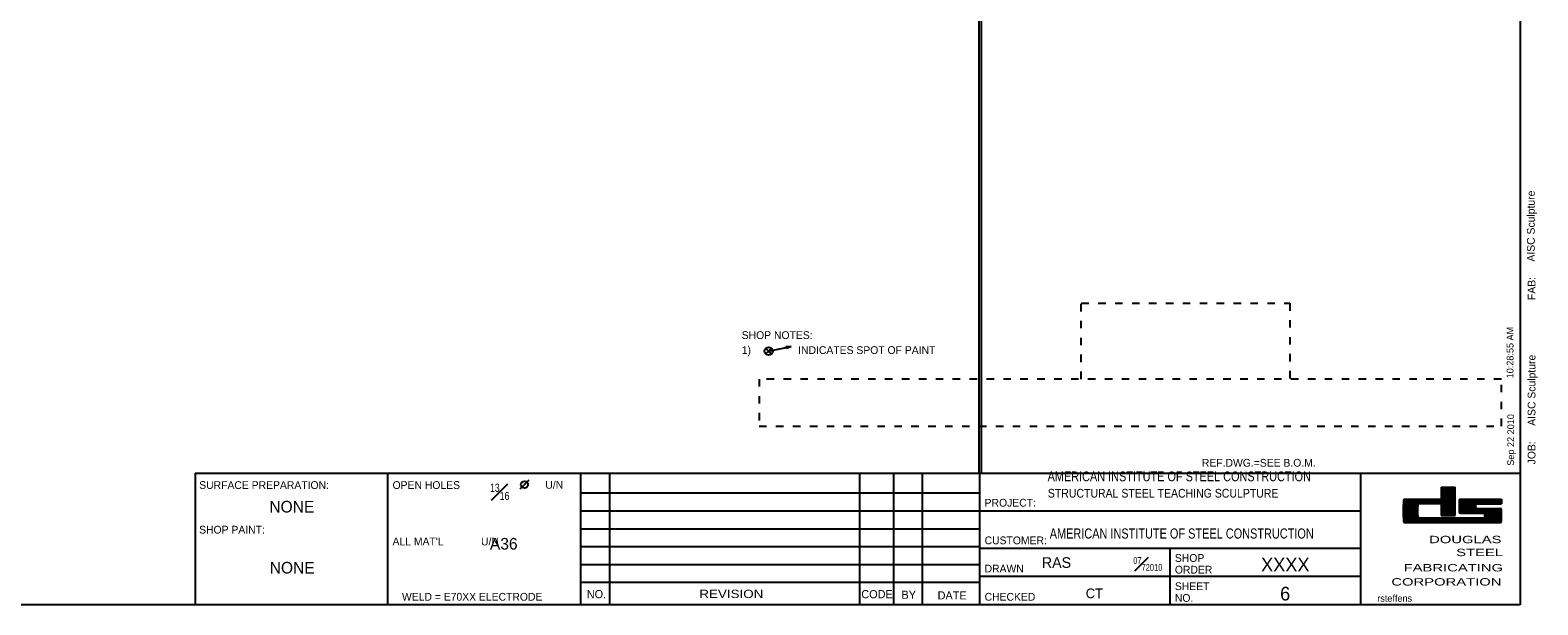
# Model space of a CAD drawing. Header units: inches. Extents: x -17.2 to 17.5, y -11.2 to 11.2.
# Tile 2 of 4: x -2.6 to 17.5, y -11.2 to -3.6. Entities that reach past the tile are written whole.
import ezdxf
from ezdxf.enums import TextEntityAlignment as Align

# ---------------------------------------------------------------- set-up
doc = ezdxf.new("R2010")
doc.units = ezdxf.units.IN
doc.header["$LTSCALE"] = 2.5
doc.header["$MEASUREMENT"] = 0
doc.linetypes.add('SDS2_3', pattern=[0.05, 0, -0.05])
doc.layers.add('Layer_0', color=7, linetype='Continuous')
doc.styles.add('MTextWidth', font='txt', dxfattribs={"width": 0.8, "height": 0.2})

msp = doc.modelspace()

# ---------------------------------------------------------------- linework, layer by layer
at = {"layer": 'Layer_0', "color": 2, "linetype": 'Continuous'}
for p, q in [((17.25, 11.25), (17.25, -11.25)), ((10.048, 10.837), (10.048, -9.5)), ((10.08, 10.837), (10.08, -9.5)), ((-0.375, -9.5), (-0.375, -11.25)), ((-0.375, -9.5), (17.25, -9.5)), ((2.188, -11.25), (2.188, -9.5)), ((4.75, -9.5), (4.75, -11.25)), ((10.062, -11.25), (10.062, -9.5)), ((15.125, -9.5), (15.125, -11.25)), ((16.198, -9.688), (16.385, -9.688)), ((16.198, -9.728), (16.385, -9.728)), ((16.198, -9.768), (16.385, -9.768)), ((16.198, -9.808), (16.385, -9.808)), ((15.698, -9.888), (16.198, -9.888)), ((15.698, -9.928), (15.885, -9.928)), ((15.698, -9.968), (15.882, -9.968)), ((15.698, -10.008), (15.882, -10.008)), ((15.714, -9.844), (16.198, -9.844)), ((16.198, -9.848), (16.385, -9.848)), ((16.198, -9.928), (16.385, -9.928)), ((16.198, -9.968), (16.385, -9.968)), ((16.198, -10.008), (16.385, -10.008)), ((16.438, -9.928), (16.656, -9.928)), ((16.438, -9.968), (16.656, -9.968)), ((16.438, -10.008), (17, -10.008)), ((16.453, -9.844), (17, -9.844)), ((16.672, -9.906), (17, -9.906)), ((16.672, -9.969), (16.984, -9.969)), ((15.698, -10.048), (15.882, -10.048)), ((15.698, -10.088), (15.885, -10.088)), ((15.698, -10.128), (17, -10.128)), ((15.714, -10.156), (16.984, -10.156)), ((15.901, -10.094), (16.766, -10.094)), ((16.198, -10.048), (16.385, -10.048)), ((16.198, -10.062), (16.385, -10.062)), ((16.453, -10.031), (16.766, -10.031)), ((16.781, -10.048), (17, -10.048)), ((16.781, -10.088), (17, -10.088)), ((4.75, -10.95), (10.064, -10.95)), ((17.25, -11.25), (-17.25, -11.25))]:
    msp.add_line(p, q, dxfattribs=at)
at = {"layer": 'Layer_0', "color": 6, "linetype": 'SDS2_3'}
for p, q in [((11.411, -8.25), (11.411, -7.241)), ((11.411, -7.241), (14.186, -7.241)), ((14.186, -7.241), (14.186, -8.25)), ((7.125, -8.25), (7.125, -8.875)), ((17, -8.25), (7.125, -8.25)), ((17, -8.875), (17, -8.25)), ((7.125, -8.875), (17, -8.875))]:
    msp.add_line(p, q, dxfattribs=at)
at = {"layer": 'Layer_0', "color": 1, "linetype": 'Continuous'}
for p, q in [((7.252, -7.879), (7.552, -7.817)), ((7.488, -7.845), (7.482, -7.816)), ((7.482, -7.816), (7.552, -7.817)), ((7.552, -7.817), (7.488, -7.845)), ((7.552, -7.817), (7.552, -7.817)), ((7.21, -7.915), (7.252, -7.879)), ((7.252, -7.879), (7.216, -7.837)), ((7.252, -7.879), (7.294, -7.844)), ((7.287, -7.921), (7.252, -7.879)), ((4.004, -9.652), (4.066, -9.59)), ((5.134, -9.5), (5.134, -11.25)), ((8.463, -9.5), (8.463, -11.25)), ((8.911, -9.5), (8.911, -11.25)), ((9.296, -9.5), (9.296, -11.25)), ((4.004, -9.652), (3.941, -9.715)), ((4.75, -9.762), (10.064, -9.762)), ((4.75, -10), (10.064, -10)), ((10.062, -10), (15.125, -10)), ((4.75, -10.238), (10.064, -10.238)), ((4.75, -10.475), (10.064, -10.475)), ((15.125, -10.5), (10.062, -10.5)), ((12.594, -11.25), (12.594, -10.5)), ((4.75, -10.712), (10.064, -10.712)), ((15.125, -10.875), (10.062, -10.875))]:
    msp.add_line(p, q, dxfattribs=at)
at = {"layer": 'Layer_0', "color": 5, "linetype": 'Continuous'}
for p, q in [((16.198, -9.688), (16.198, -9.844)), ((16.198, -9.708), (16.385, -9.708)), ((16.198, -9.748), (16.385, -9.748)), ((16.198, -9.788), (16.385, -9.788)), ((16.385, -10.062), (16.385, -9.688)), ((15.698, -9.868), (16.385, -9.868)), ((15.698, -9.908), (15.885, -9.908)), ((15.698, -9.948), (15.882, -9.948)), ((15.698, -9.988), (15.882, -9.988)), ((16.198, -9.906), (15.901, -9.906)), ((16.198, -9.828), (16.385, -9.828)), ((16.198, -9.888), (16.385, -9.888)), ((16.198, -9.888), (16.385, -9.888)), ((16.198, -9.906), (16.198, -10.062)), ((16.198, -9.908), (16.385, -9.908)), ((16.198, -9.948), (16.385, -9.948)), ((16.198, -9.988), (16.385, -9.988)), ((16.438, -9.908), (16.659, -9.908)), ((16.438, -9.948), (16.656, -9.948)), ((16.438, -9.988), (17, -9.988)), ((17, -9.844), (17, -9.906)), ((15.698, -10.028), (15.882, -10.028)), ((15.698, -10.068), (15.885, -10.068)), ((15.698, -10.108), (17, -10.108)), ((15.708, -10.148), (16.992, -10.148)), ((16.198, -10.028), (16.385, -10.028)), ((16.45, -10.028), (17, -10.028)), ((16.781, -10.068), (17, -10.068))]:
    msp.add_line(p, q, dxfattribs=at)
at = {"layer": 'Layer_0', "color": 3, "linetype": 'Continuous'}
for p, q in [((16.438, -9.863), (17, -9.863)), ((16.438, -9.888), (17, -9.888))]:
    msp.add_line(p, q, dxfattribs=at)
at = {"layer": 'Layer_0', "color": 1, "linetype": 'Continuous'}
for centre, radius in [((7.252, -7.879), 0.0547), ((4.004, -9.652), 0.0469)]:
    msp.add_circle(centre, radius, dxfattribs=at)
at = {"layer": 'Layer_0', "color": 3, "linetype": 'Continuous'}
for centre, radius, start, end in [((17.693, -10), 2, 175.9681, 184.0319), ((15.714, -9.859), 0.0156, 90, 180), ((17.884, -10), 2, 177.7613, 182.2387), ((15.901, -9.922), 0.0156, 90, 180), ((18.436, -9.938), 2, 177.7613, 182.2387), ((16.453, -9.859), 0.0156, 90, 180), ((16.453, -10.016), 0.0156, 180, 270), ((16.672, -9.922), 0.0156, 90, 180), ((18.656, -9.938), 2, 179.5524, 180.4476), ((16.672, -9.953), 0.0156, 180, 270), ((16.984, -9.984), 0.0156, 0, 90), ((15.002, -10.062), 2, 357.7613, 2.2387), ((15.714, -10.141), 0.0156, 180, 270), ((15.901, -10.078), 0.0156, 180, 270), ((16.766, -10.047), 0.0156, 0, 90), ((16.766, -10.078), 0.0156, 270, 0), ((14.781, -10.062), 2, 359.5524, 0.4476), ((16.984, -10.141), 0.0156, 270, 0)]:
    msp.add_arc(centre, radius, start, end, dxfattribs=at)

# ---------------------------------------------------------------- texts
at = {"layer": 'Layer_0', "color": 1, "linetype": 'Continuous'}
for s, height, p in [('AISC Sculpture', 0.10322, (17.443, -6.688)), ('FAB:', 0.1032, (17.452, -7.199)), ('10:28:55 AM', 0.09032, (17.16, -8.24)), ('AISC Sculpture', 0.10322, (17.452, -8.87)), ('Sep 22 2010', 0.09032, (17.168, -9.401)), ('JOB:', 0.1032, (17.452, -9.383))]:
    msp.add_text(s, height=height, rotation=90, dxfattribs=at).set_placement(p)
at = {"layer": 'Layer_0', "color": 2, "linetype": 'Continuous'}
for s, height, p in [('SHOP NOTES:', 0.10322, (6.894, -7.717)), ('1)', 0.1032, (6.895, -7.916)), ('INDICATES SPOT OF PAINT', 0.10322, (7.645, -7.916)), ('REF.DWG.=SEE B.O.M.', 0.10322, (13.015, -9.414)), ('SURFACE PREPARATION:', 0.10322, (-0.322, -9.71)), ('OPEN HOLES', 0.1032, (2.25, -9.71)), ('U/N', 0.1032, (4.282, -9.707)), ('PROJECT:', 0.1032, (10.125, -9.945)), ('SHOP PAINT:', 0.10322, (-0.323, -10.303)), ("ALL MAT'L             U/N", 0.10322, (2.25, -10.46)), ('CUSTOMER:', 0.1032, (10.125, -10.445)), ('RAS', 0.1419, (10.886, -10.759)), ('SHOP', 0.1032, (12.656, -10.679)), ('DRAWN', 0.1032, (10.125, -10.82)), ('ORDER', 0.1032, (12.656, -10.835)), ('SHEET', 0.1032, (12.656, -11.054)), ('WELD = E70XX ELECTRODE', 0.10322, (2.375, -11.195)), ('CODE', 0.1084, (8.485, -11.163)), ('BY', 0.1084, (9.019, -11.17)), ('CHECKED', 0.1032, (10.125, -11.195)), ('CT', 0.129, (11.47, -11.162)), ('NO.', 0.1032, (12.656, -11.21))]:
    msp.add_text(s, height=height, dxfattribs=at).set_placement(p)
for s, height, width, p in [('AMERICAN INSTITUTE OF STEEL CONSTRUCTION', 0.12902, 0.84, (10.963, -9.478)), ('STRUCTURAL STEEL TEACHING SCULPTURE', 0.11612, 0.9, (10.966, -9.709))]:
    msp.add_text(s, height=height, dxfattribs=dict(at, width=width)).set_placement(p, align=Align.TOP_LEFT)
for s, height, p in [('NONE', 0.1548, (0.91, -10.023)), ('A36', 0.1548, (3.729, -10.516)), ('XXXX', 0.1806, (14.125, -10.806)), ('6', 0.181, (14.123, -11.192)), ('NO.', 0.1084, (4.962, -11.162)), ('DATE', 0.1084, (9.693, -11.179))]:
    msp.add_text(s, height=height, dxfattribs=at).set_placement(p, align=Align.CENTER)
at = {"layer": 'Layer_0', "color": 2, "linetype": 'Continuous', "width": 0.81}
msp.add_text('AMERICAN INSTITUTE OF STEEL CONSTRUCTION', height=0.13418, dxfattribs=at).set_placement((10.991, -10.369))
at = {"layer": 'Layer_0', "color": 5, "linetype": 'Continuous', "width": 1.5}
for s, height, p in [('DOUGLAS', 0.0981, (17, -10.431)), ('STEEL', 0.0981, (17.021, -10.603)), ('FABRICATING', 0.09806, (17.021, -10.806)), ('CORPORATION', 0.09806, (17, -10.994))]:
    msp.add_text(s, height=height, dxfattribs=at).set_placement(p, align=Align.RIGHT)
at = {"layer": 'Layer_0', "color": 2, "linetype": 'Continuous'}
msp.add_text('NONE', height=0.1548, dxfattribs=at).set_placement((0.915, -10.757), align=Align.MIDDLE_CENTER)
at = {"layer": 'Layer_0', "color": 2, "linetype": 'Continuous', "width": 1.2}
msp.add_text('REVISION', height=0.111, dxfattribs=at).set_placement((6.756, -11.16), align=Align.CENTER)
at = {"layer": 'Layer_0', "color": 1, "linetype": 'Continuous'}
msp.add_text('rsteffens', height=0.0903, dxfattribs=at).set_placement((15.348, -11.209))
at = {"layer": 'Layer_0', "color": 2, "linetype": 'Continuous', "style": 'MTextWidth'}
for s, insert, char_height, attachment_point in [('\\A1;{\\H0.70x;\\S13#16;}', (3.675, -9.857), 0.15483, 8), ('\\A1;{\\H0.70x;\\S07#72010;}', (12.49, -10.797), 0.12902, 9)]:
    msp.add_mtext(s, dxfattribs=dict(at, insert=insert, char_height=char_height, attachment_point=attachment_point))

doc.saveas('drawing.dxf')
